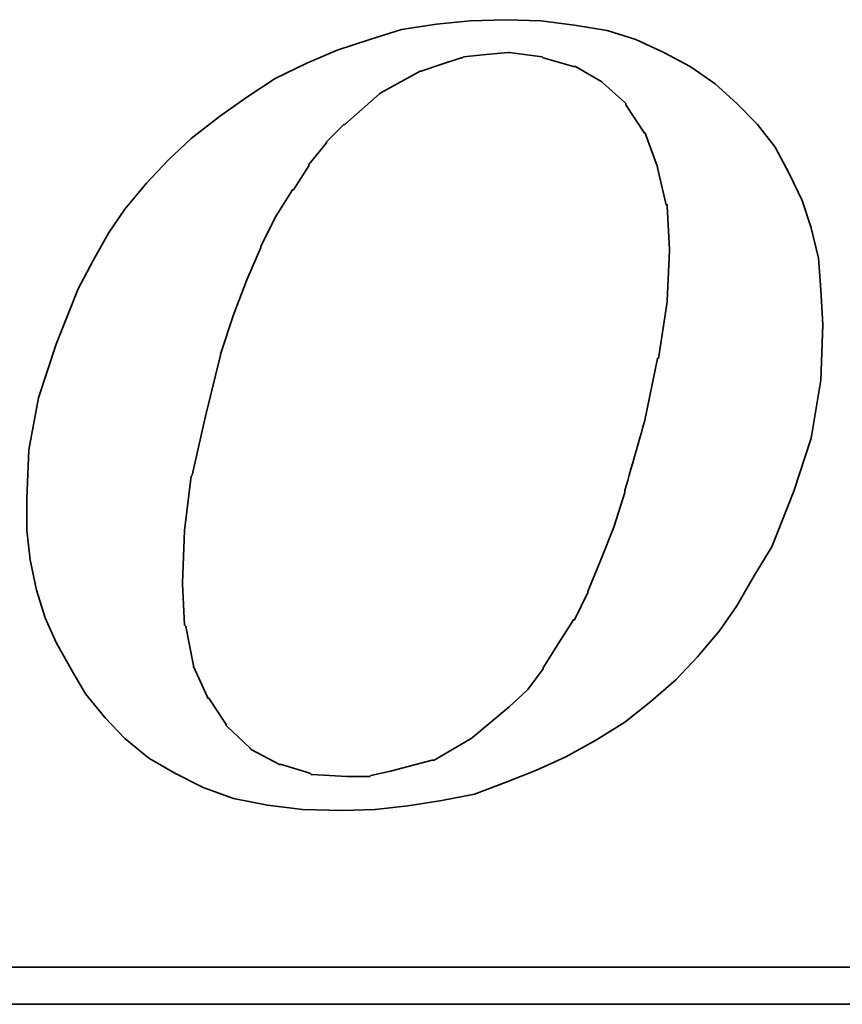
# Model space of a CAD drawing. Header units: millimetres. Extents: x -112 to 110, y -11 to 144.
# Tile 58 of 65: x 85.9 to 88.8, y 57.21 to 60.68. Entities that reach past the tile are written whole.
import ezdxf

# ---------------------------------------------------------------- set-up
doc = ezdxf.new("R2010")
doc.units = ezdxf.units.MM
doc.header["$LTSCALE"] = 0.1
doc.layers.add('layer 1', color=7, linetype='CONTINUOUS')

msp = doc.modelspace()

# ---------------------------------------------------------------- linework, layer by layer
at = {"layer": 'layer 1', "color": 1, "lineweight": 35}
for points, knots in [([(86.2056, 58.2155), (86.2056, 58.2155), (86.2752, 58.1427), (86.2752, 58.1427), (86.2752, 58.1427), (86.2752, 58.1427), (86.3592, 58.0735), (86.3592, 58.0735), (86.3592, 58.0735), (86.3592, 58.0735), (86.4512, 58.0203), (86.4512, 58.0203), (86.4512, 58.0203), (86.4512, 58.0203), (86.5512, 57.9699), (86.5512, 57.9699), (86.5512, 57.9699), (86.5512, 57.9699), (86.6584, 57.9315), (86.6584, 57.9315), (86.6584, 57.9315), (86.6584, 57.9315), (86.7776, 57.9083), (86.7776, 57.9083), (86.7776, 57.9083), (86.7776, 57.9083), (86.9008, 57.8931), (86.9008, 57.8931), (86.9008, 57.8931), (86.9008, 57.8931), (87.0424, 57.8891), (87.0424, 57.8891), (87.0424, 57.8891), (87.0424, 57.8891), (87.1576, 57.8931), (87.1576, 57.8931), (87.1576, 57.8931), (87.1576, 57.8931), (87.2728, 57.9051), (87.2728, 57.9051), (87.2728, 57.9051), (87.2728, 57.9051), (87.392, 57.9239), (87.392, 57.9239), (87.392, 57.9239), (87.392, 57.9239), (87.5072, 57.9467), (87.5072, 57.9467), (87.5072, 57.9467), (87.5072, 57.9467), (87.6184, 57.9891), (87.6184, 57.9891), (87.6184, 57.9891), (87.6184, 57.9891), (87.7256, 58.0315), (87.7256, 58.0315), (87.7256, 58.0315), (87.7256, 58.0315), (87.8296, 58.0779), (87.8296, 58.0779), (87.8296, 58.0779), (87.8296, 58.0779), (87.9368, 58.1387), (87.9368, 58.1387), (87.9368, 58.1387), (87.9368, 58.1387), (88.0368, 58.2003), (88.0368, 58.2003), (88.0368, 58.2003), (88.0368, 58.2003), (88.1288, 58.2731), (88.1288, 58.2731), (88.1288, 58.2731), (88.1288, 58.2731), (88.2172, 58.3499), (88.2172, 58.3499), (88.2172, 58.3499), (88.2172, 58.3499), (88.2936, 58.4303), (88.2936, 58.4303), (88.2936, 58.4303), (88.2936, 58.4303), (88.3704, 58.5227), (88.3704, 58.5227), (88.3704, 58.5227), (88.3704, 58.5227), (88.432, 58.6107), (88.432, 58.6107), (88.432, 58.6107), (88.432, 58.6107), (88.4936, 58.7187), (88.4936, 58.7187), (88.4936, 58.7187), (88.4936, 58.7187), (88.5552, 58.8187), (88.5552, 58.8187), (88.5552, 58.8187), (88.5552, 58.8187), (88.632, 59.0143), (88.632, 59.0143), (88.632, 59.0143), (88.632, 59.0143), (88.6932, 59.2019), (88.6932, 59.2019), (88.6932, 59.2019), (88.6932, 59.2019), (88.728, 59.4059), (88.728, 59.4059), (88.728, 59.4059), (88.728, 59.4059), (88.7352, 59.6011), (88.7352, 59.6011), (88.7352, 59.6011), (88.7352, 59.6011), (88.728, 59.7243), (88.728, 59.7243), (88.728, 59.7243), (88.728, 59.7243), (88.72, 59.8355), (88.72, 59.8355), (88.72, 59.8355), (88.72, 59.8355), (88.6932, 59.9427), (88.6932, 59.9427), (88.6932, 59.9427), (88.6932, 59.9427), (88.6624, 60.0387), (88.6624, 60.0387), (88.6624, 60.0387), (88.6624, 60.0387), (88.616, 60.1347), (88.616, 60.1347), (88.616, 60.1347), (88.616, 60.1347), (88.5664, 60.2271), (88.5664, 60.2271), (88.5664, 60.2271), (88.5664, 60.2271), (88.5048, 60.3075), (88.5048, 60.3075), (88.5048, 60.3075), (88.5048, 60.3075), (88.432, 60.3807), (88.432, 60.3807), (88.432, 60.3807), (88.432, 60.3807), (88.3552, 60.4499), (88.3552, 60.4499), (88.3552, 60.4499), (88.3552, 60.4499), (88.2668, 60.5115), (88.2668, 60.5115), (88.2668, 60.5115), (88.2668, 60.5115), (88.1748, 60.5611), (88.1748, 60.5611), (88.1748, 60.5611), (88.1748, 60.5611), (88.0752, 60.6071), (88.0752, 60.6071), (88.0752, 60.6071), (88.0752, 60.6071), (87.9752, 60.6379), (87.9752, 60.6379), (87.9752, 60.6379), (87.9752, 60.6379), (87.86, 60.6571), (87.86, 60.6571), (87.86, 60.6571), (87.86, 60.6571), (87.7408, 60.6723), (87.7408, 60.6723), (87.7408, 60.6723), (87.7408, 60.6723), (87.6184, 60.6763), (87.6184, 60.6763), (87.6184, 60.6763), (87.6184, 60.6763), (87.492, 60.6723), (87.492, 60.6723), (87.492, 60.6723), (87.492, 60.6723), (87.3728, 60.6611), (87.3728, 60.6611), (87.3728, 60.6611), (87.3728, 60.6611), (87.2496, 60.6419), (87.2496, 60.6419), (87.2496, 60.6419), (87.2496, 60.6419), (87.1388, 60.6071), (87.1388, 60.6071), (87.1388, 60.6071), (87.1388, 60.6071), (87.0232, 60.5691), (87.0232, 60.5691), (87.0232, 60.5691), (87.0232, 60.5691), (86.916, 60.5227), (86.916, 60.5227), (86.916, 60.5227), (86.916, 60.5227), (86.8048, 60.4691), (86.8048, 60.4691), (86.8048, 60.4691), (86.8048, 60.4691), (86.7048, 60.4035), (86.7048, 60.4035), (86.7048, 60.4035), (86.7048, 60.4035), (86.6088, 60.3347), (86.6088, 60.3347), (86.6088, 60.3347), (86.6088, 60.3347), (86.5088, 60.2579), (86.5088, 60.2579), (86.5088, 60.2579), (86.5088, 60.2579), (86.428, 60.1811), (86.428, 60.1811), (86.428, 60.1811), (86.428, 60.1811), (86.3512, 60.1003), (86.3512, 60.1003), (86.3512, 60.1003), (86.3512, 60.1003), (86.2752, 60.0083), (86.2752, 60.0083), (86.2752, 60.0083), (86.2752, 60.0083), (86.2176, 59.9239), (86.2176, 59.9239), (86.2176, 59.9239), (86.2176, 59.9239), (86.1632, 59.8275), (86.1632, 59.8275), (86.1632, 59.8275), (86.1632, 59.8275), (86.11, 59.7283), (86.11, 59.7283), (86.11, 59.7283), (86.11, 59.7283), (86.0328, 59.5323), (86.0328, 59.5323), (86.0328, 59.5323), (86.0328, 59.5323), (85.9712, 59.3439), (85.9712, 59.3439), (85.9712, 59.3439), (85.9712, 59.3439), (85.9368, 59.1603), (85.9368, 59.1603), (85.9368, 59.1603), (85.9368, 59.1603), (85.9296, 58.9875), (85.9296, 58.9875), (85.9296, 58.9875), (85.9296, 58.9875), (85.9296, 58.8763), (85.9296, 58.8763), (85.9296, 58.8763), (85.9296, 58.8763), (85.9408, 58.7723), (85.9408, 58.7723), (85.9408, 58.7723), (85.9408, 58.7723), (85.964, 58.6651), (85.964, 58.6651), (85.964, 58.6651), (85.964, 58.6651), (85.9944, 58.5687), (85.9944, 58.5687), (85.9944, 58.5687), (85.9944, 58.5687), (86.0328, 58.4807), (86.0328, 58.4807), (86.0328, 58.4807), (86.0328, 58.4807), (86.0868, 58.3843), (86.0868, 58.3843), (86.0868, 58.3843), (86.0868, 58.3843), (86.1364, 58.3003), (86.1364, 58.3003), (86.1364, 58.3003), (86.1364, 58.3003), (86.2056, 58.2155), (86.2056, 58.2155)], [0, 0, 0, 0, 0.013889, 0.013889, 0.013889, 0.013889, 0.027778, 0.027778, 0.027778, 0.027778, 0.041667, 0.041667, 0.041667, 0.041667, 0.055556, 0.055556, 0.055556, 0.055556, 0.069444, 0.069444, 0.069444, 0.069444, 0.083333, 0.083333, 0.083333, 0.083333, 0.097222, 0.097222, 0.097222, 0.097222, 0.111111, 0.111111, 0.111111, 0.111111, 0.125, 0.125, 0.125, 0.125, 0.138889, 0.138889, 0.138889, 0.138889, 0.152778, 0.152778, 0.152778, 0.152778, 0.166667, 0.166667, 0.166667, 0.166667, 0.180556, 0.180556, 0.180556, 0.180556, 0.194444, 0.194444, 0.194444, 0.194444, 0.208333, 0.208333, 0.208333, 0.208333, 0.222222, 0.222222, 0.222222, 0.222222, 0.236111, 0.236111, 0.236111, 0.236111, 0.25, 0.25, 0.25, 0.25, 0.263889, 0.263889, 0.263889, 0.263889, 0.277778, 0.277778, 0.277778, 0.277778, 0.291667, 0.291667, 0.291667, 0.291667, 0.305556, 0.305556, 0.305556, 0.305556, 0.319444, 0.319444, 0.319444, 0.319444, 0.333333, 0.333333, 0.333333, 0.333333, 0.347222, 0.347222, 0.347222, 0.347222, 0.361111, 0.361111, 0.361111, 0.361111, 0.375, 0.375, 0.375, 0.375, 0.388889, 0.388889, 0.388889, 0.388889, 0.402778, 0.402778, 0.402778, 0.402778, 0.416667, 0.416667, 0.416667, 0.416667, 0.430556, 0.430556, 0.430556, 0.430556, 0.444444, 0.444444, 0.444444, 0.444444, 0.458333, 0.458333, 0.458333, 0.458333, 0.472222, 0.472222, 0.472222, 0.472222, 0.486111, 0.486111, 0.486111, 0.486111, 0.5, 0.5, 0.5, 0.5, 0.513889, 0.513889, 0.513889, 0.513889, 0.527778, 0.527778, 0.527778, 0.527778, 0.541667, 0.541667, 0.541667, 0.541667, 0.555556, 0.555556, 0.555556, 0.555556, 0.569444, 0.569444, 0.569444, 0.569444, 0.583333, 0.583333, 0.583333, 0.583333, 0.597222, 0.597222, 0.597222, 0.597222, 0.611111, 0.611111, 0.611111, 0.611111, 0.625, 0.625, 0.625, 0.625, 0.638889, 0.638889, 0.638889, 0.638889, 0.652778, 0.652778, 0.652778, 0.652778, 0.666667, 0.666667, 0.666667, 0.666667, 0.680556, 0.680556, 0.680556, 0.680556, 0.694444, 0.694444, 0.694444, 0.694444, 0.708333, 0.708333, 0.708333, 0.708333, 0.722222, 0.722222, 0.722222, 0.722222, 0.736111, 0.736111, 0.736111, 0.736111, 0.75, 0.75, 0.75, 0.75, 0.763889, 0.763889, 0.763889, 0.763889, 0.777778, 0.777778, 0.777778, 0.777778, 0.791667, 0.791667, 0.791667, 0.791667, 0.805556, 0.805556, 0.805556, 0.805556, 0.819444, 0.819444, 0.819444, 0.819444, 0.833333, 0.833333, 0.833333, 0.833333, 0.847222, 0.847222, 0.847222, 0.847222, 0.861111, 0.861111, 0.861111, 0.861111, 0.875, 0.875, 0.875, 0.875, 0.888889, 0.888889, 0.888889, 0.888889, 0.902778, 0.902778, 0.902778, 0.902778, 0.916667, 0.916667, 0.916667, 0.916667, 0.930556, 0.930556, 0.930556, 0.930556, 0.944444, 0.944444, 0.944444, 0.944444, 0.958333, 0.958333, 0.958333, 0.958333, 0.972222, 0.972222, 0.972222, 0.972222, 0.986111, 0.986111, 0.986111, 0.986111, 1, 1, 1, 1]), ([(86.6124, 59.4979), (86.6124, 59.4979), (86.6584, 59.6363), (86.6584, 59.6363), (86.6584, 59.6363), (86.6584, 59.6363), (86.7048, 59.7591), (86.7048, 59.7591), (86.7048, 59.7591), (86.7048, 59.7591), (86.7544, 59.8739), (86.7544, 59.8739), (86.7544, 59.8739), (86.7544, 59.8739), (86.7544, 59.8779), (86.7544, 59.8779), (86.7544, 59.8779), (86.7544, 59.8779), (86.808, 59.9851), (86.808, 59.9851), (86.808, 59.9851), (86.808, 59.9851), (86.8656, 60.0771), (86.8656, 60.0771), (86.8656, 60.0771), (86.8656, 60.0771), (86.8696, 60.0771), (86.8696, 60.0771), (86.8696, 60.0771), (86.8696, 60.0771), (86.9232, 60.1615), (86.9232, 60.1615), (86.9232, 60.1615), (86.9232, 60.1615), (86.9232, 60.1655), (86.9232, 60.1655), (86.9232, 60.1655), (86.9232, 60.1655), (86.9852, 60.2427), (86.9852, 60.2427), (86.9852, 60.2427), (86.9852, 60.2427), (86.9852, 60.2459), (86.9852, 60.2459), (86.9852, 60.2459), (86.9852, 60.2459), (87.0464, 60.3075), (87.0464, 60.3075), (87.0464, 60.3075), (87.0464, 60.3075), (87.0504, 60.3075), (87.0504, 60.3075), (87.0504, 60.3075), (87.0504, 60.3075), (87.1728, 60.4155), (87.1728, 60.4155), (87.1728, 60.4155), (87.1728, 60.4155), (87.1768, 60.4187), (87.1768, 60.4187), (87.1768, 60.4187), (87.1768, 60.4187), (87.3152, 60.4955), (87.3152, 60.4955), (87.3152, 60.4955), (87.3152, 60.4955), (87.3192, 60.4955), (87.3192, 60.4955), (87.3192, 60.4955), (87.3192, 60.4955), (87.388, 60.5187), (87.388, 60.5187), (87.388, 60.5187), (87.388, 60.5187), (87.4608, 60.5419), (87.4608, 60.5419), (87.4608, 60.5419), (87.4608, 60.5419), (87.4648, 60.5419), (87.4648, 60.5419), (87.4648, 60.5419), (87.4648, 60.5419), (87.4688, 60.5459), (87.4688, 60.5459), (87.4688, 60.5459), (87.4688, 60.5459), (87.5488, 60.5531), (87.5488, 60.5531), (87.5488, 60.5531), (87.5488, 60.5531), (87.6256, 60.5611), (87.6256, 60.5611), (87.6256, 60.5611), (87.6256, 60.5611), (87.6296, 60.5611), (87.6296, 60.5611), (87.6296, 60.5611), (87.6296, 60.5611), (87.7452, 60.5459), (87.7452, 60.5459), (87.7452, 60.5459), (87.7452, 60.5459), (87.7488, 60.5419), (87.7488, 60.5419), (87.7488, 60.5419), (87.7488, 60.5419), (87.856, 60.5115), (87.856, 60.5115), (87.856, 60.5115), (87.856, 60.5115), (87.86, 60.5115), (87.86, 60.5115), (87.86, 60.5115), (87.86, 60.5115), (87.8636, 60.5115), (87.8636, 60.5115), (87.8636, 60.5115), (87.8636, 60.5115), (87.956, 60.4571), (87.956, 60.4571), (87.956, 60.4571), (87.956, 60.4571), (87.96, 60.4539), (87.96, 60.4539), (87.96, 60.4539), (87.96, 60.4539), (88.0368, 60.3843), (88.0368, 60.3843), (88.0368, 60.3843), (88.0368, 60.3843), (88.0408, 60.3807), (88.0408, 60.3807), (88.0408, 60.3807), (88.0408, 60.3807), (88.0408, 60.3767), (88.0408, 60.3767), (88.0408, 60.3767), (88.0408, 60.3767), (88.106, 60.2767), (88.106, 60.2767), (88.106, 60.2767), (88.106, 60.2767), (88.1096, 60.2767), (88.1096, 60.2767), (88.1096, 60.2767), (88.1096, 60.2767), (88.1096, 60.2731), (88.1096, 60.2731), (88.1096, 60.2731), (88.1096, 60.2731), (88.152, 60.1579), (88.152, 60.1579), (88.152, 60.1579), (88.152, 60.1579), (88.152, 60.1539), (88.152, 60.1539), (88.152, 60.1539), (88.152, 60.1539), (88.1824, 60.0239), (88.1824, 60.0239), (88.1824, 60.0239), (88.1824, 60.0239), (88.1864, 60.0239), (88.1864, 60.0239), (88.1864, 60.0239), (88.1864, 60.0239), (88.1864, 60.0195), (88.1864, 60.0195), (88.1864, 60.0195), (88.1864, 60.0195), (88.1944, 59.8659), (88.1944, 59.8659), (88.1944, 59.8659), (88.1944, 59.8659), (88.1944, 59.8623), (88.1944, 59.8623), (88.1944, 59.8623), (88.1944, 59.8623), (88.1864, 59.6859), (88.1864, 59.6859), (88.1864, 59.6859), (88.1864, 59.6859), (88.1864, 59.6819), (88.1864, 59.6819), (88.1864, 59.6819), (88.1864, 59.6819), (88.1556, 59.4827), (88.1556, 59.4827), (88.1556, 59.4827), (88.1556, 59.4827), (88.152, 59.4827), (88.152, 59.4827), (88.152, 59.4827), (88.152, 59.4827), (88.106, 59.2595), (88.106, 59.2595), (88.106, 59.2595), (88.106, 59.2595), (88.0368, 59.0143), (88.0368, 59.0143), (88.0368, 59.0143), (88.0368, 59.0143), (88.0368, 59.0099), (88.0368, 59.0099), (88.0368, 59.0099), (88.0368, 59.0099), (87.9984, 58.8875), (87.9984, 58.8875), (87.9984, 58.8875), (87.9984, 58.8875), (87.952, 58.7723), (87.952, 58.7723), (87.952, 58.7723), (87.952, 58.7723), (87.9064, 58.6611), (87.9064, 58.6611), (87.9064, 58.6611), (87.9064, 58.6611), (87.9064, 58.6571), (87.9064, 58.6571), (87.9064, 58.6571), (87.9064, 58.6571), (87.86, 58.5611), (87.86, 58.5611), (87.86, 58.5611), (87.86, 58.5611), (87.856, 58.5611), (87.856, 58.5611), (87.856, 58.5611), (87.856, 58.5611), (87.8024, 58.4767), (87.8024, 58.4767), (87.8024, 58.4767), (87.8024, 58.4767), (87.7488, 58.3923), (87.7488, 58.3923), (87.7488, 58.3923), (87.7488, 58.3923), (87.7488, 58.3883), (87.7488, 58.3883), (87.7488, 58.3883), (87.7488, 58.3883), (87.6952, 58.3155), (87.6952, 58.3155), (87.6952, 58.3155), (87.6952, 58.3155), (87.6912, 58.3115), (87.6912, 58.3115), (87.6912, 58.3115), (87.6912, 58.3115), (87.6296, 58.2539), (87.6296, 58.2539), (87.6296, 58.2539), (87.6296, 58.2539), (87.4996, 58.1463), (87.4996, 58.1463), (87.4996, 58.1463), (87.4996, 58.1463), (87.4952, 58.1427), (87.4952, 58.1427), (87.4952, 58.1427), (87.4952, 58.1427), (87.3648, 58.0659), (87.3648, 58.0659), (87.3648, 58.0659), (87.3648, 58.0659), (87.3608, 58.0659), (87.3608, 58.0659), (87.3608, 58.0659), (87.3608, 58.0659), (87.3576, 58.0659), (87.3576, 58.0659), (87.3576, 58.0659), (87.3576, 58.0659), (87.2112, 58.0275), (87.2112, 58.0275), (87.2112, 58.0275), (87.2112, 58.0275), (87.1424, 58.0119), (87.1424, 58.0119), (87.1424, 58.0119), (87.1424, 58.0119), (87.1388, 58.0083), (87.1388, 58.0083), (87.1388, 58.0083), (87.1388, 58.0083), (87.1344, 58.0083), (87.1344, 58.0083), (87.1344, 58.0083), (87.1344, 58.0083), (87.0576, 58.0083), (87.0576, 58.0083), (87.0576, 58.0083), (87.0576, 58.0083), (86.9352, 58.0159), (86.9352, 58.0159), (86.9352, 58.0159), (86.9352, 58.0159), (86.9312, 58.0159), (86.9312, 58.0159), (86.9312, 58.0159), (86.9312, 58.0159), (86.9272, 58.0203), (86.9272, 58.0203), (86.9272, 58.0203), (86.9272, 58.0203), (86.8276, 58.0507), (86.8276, 58.0507), (86.8276, 58.0507), (86.8276, 58.0507), (86.824, 58.0507), (86.824, 58.0507), (86.824, 58.0507), (86.824, 58.0507), (86.82, 58.0507), (86.82, 58.0507), (86.82, 58.0507), (86.82, 58.0507), (86.72, 58.1043), (86.72, 58.1043), (86.72, 58.1043), (86.72, 58.1043), (86.7164, 58.1083), (86.7164, 58.1083), (86.7164, 58.1083), (86.7164, 58.1083), (86.636, 58.1851), (86.636, 58.1851), (86.636, 58.1851), (86.636, 58.1851), (86.6316, 58.1891), (86.6316, 58.1891), (86.6316, 58.1891), (86.6316, 58.1891), (86.6316, 58.1923), (86.6316, 58.1923), (86.6316, 58.1923), (86.6316, 58.1923), (86.5704, 58.2851), (86.5704, 58.2851), (86.5704, 58.2851), (86.5704, 58.2851), (86.5664, 58.2851), (86.5664, 58.2851), (86.5664, 58.2851), (86.5664, 58.2851), (86.5664, 58.2883), (86.5664, 58.2883), (86.5664, 58.2883), (86.5664, 58.2883), (86.5168, 58.3963), (86.5168, 58.3963), (86.5168, 58.3963), (86.5168, 58.3963), (86.5168, 58.4003), (86.5168, 58.4003), (86.5168, 58.4003), (86.5168, 58.4003), (86.49, 58.5379), (86.49, 58.5379), (86.49, 58.5379), (86.49, 58.5379), (86.4856, 58.5419), (86.4856, 58.5419), (86.4856, 58.5419), (86.4856, 58.5419), (86.4784, 58.6875), (86.4784, 58.6875), (86.4784, 58.6875), (86.4784, 58.6875), (86.4784, 58.6915), (86.4784, 58.6915), (86.4784, 58.6915), (86.4784, 58.6915), (86.4856, 58.8763), (86.4856, 58.8763), (86.4856, 58.8763), (86.4856, 58.8763), (86.5088, 59.0675), (86.5088, 59.0675), (86.5088, 59.0675), (86.5088, 59.0675), (86.5128, 59.0715), (86.5128, 59.0715), (86.5128, 59.0715), (86.5128, 59.0715), (86.5588, 59.2787), (86.5588, 59.2787), (86.5588, 59.2787), (86.5588, 59.2787), (86.6124, 59.4939), (86.6124, 59.4939), (86.6124, 59.4939), (86.6124, 59.4939), (86.6124, 59.4979), (86.6124, 59.4979)], [0, 0, 0, 0, 0.010101, 0.010101, 0.010101, 0.010101, 0.020202, 0.020202, 0.020202, 0.020202, 0.030303, 0.030303, 0.030303, 0.030303, 0.040404, 0.040404, 0.040404, 0.040404, 0.050505, 0.050505, 0.050505, 0.050505, 0.060606, 0.060606, 0.060606, 0.060606, 0.070707, 0.070707, 0.070707, 0.070707, 0.080808, 0.080808, 0.080808, 0.080808, 0.090909, 0.090909, 0.090909, 0.090909, 0.10101, 0.10101, 0.10101, 0.10101, 0.111111, 0.111111, 0.111111, 0.111111, 0.121212, 0.121212, 0.121212, 0.121212, 0.131313, 0.131313, 0.131313, 0.131313, 0.141414, 0.141414, 0.141414, 0.141414, 0.151515, 0.151515, 0.151515, 0.151515, 0.161616, 0.161616, 0.161616, 0.161616, 0.171717, 0.171717, 0.171717, 0.171717, 0.181818, 0.181818, 0.181818, 0.181818, 0.191919, 0.191919, 0.191919, 0.191919, 0.20202, 0.20202, 0.20202, 0.20202, 0.212121, 0.212121, 0.212121, 0.212121, 0.222222, 0.222222, 0.222222, 0.222222, 0.232323, 0.232323, 0.232323, 0.232323, 0.242424, 0.242424, 0.242424, 0.242424, 0.252525, 0.252525, 0.252525, 0.252525, 0.262626, 0.262626, 0.262626, 0.262626, 0.272727, 0.272727, 0.272727, 0.272727, 0.282828, 0.282828, 0.282828, 0.282828, 0.292929, 0.292929, 0.292929, 0.292929, 0.30303, 0.30303, 0.30303, 0.30303, 0.313131, 0.313131, 0.313131, 0.313131, 0.323232, 0.323232, 0.323232, 0.323232, 0.333333, 0.333333, 0.333333, 0.333333, 0.343434, 0.343434, 0.343434, 0.343434, 0.353535, 0.353535, 0.353535, 0.353535, 0.363636, 0.363636, 0.363636, 0.363636, 0.373737, 0.373737, 0.373737, 0.373737, 0.383838, 0.383838, 0.383838, 0.383838, 0.393939, 0.393939, 0.393939, 0.393939, 0.40404, 0.40404, 0.40404, 0.40404, 0.414141, 0.414141, 0.414141, 0.414141, 0.424242, 0.424242, 0.424242, 0.424242, 0.434343, 0.434343, 0.434343, 0.434343, 0.444444, 0.444444, 0.444444, 0.444444, 0.454545, 0.454545, 0.454545, 0.454545, 0.464646, 0.464646, 0.464646, 0.464646, 0.474747, 0.474747, 0.474747, 0.474747, 0.484848, 0.484848, 0.484848, 0.484848, 0.494949, 0.494949, 0.494949, 0.49495, 0.505051, 0.505051, 0.505051, 0.505051, 0.515152, 0.515152, 0.515152, 0.515152, 0.525253, 0.525253, 0.525253, 0.525253, 0.535354, 0.535354, 0.535354, 0.535354, 0.545455, 0.545455, 0.545455, 0.545455, 0.555556, 0.555556, 0.555556, 0.555556, 0.565657, 0.565657, 0.565657, 0.565657, 0.575758, 0.575758, 0.575758, 0.575758, 0.585859, 0.585859, 0.585859, 0.585859, 0.59596, 0.59596, 0.59596, 0.59596, 0.606061, 0.606061, 0.606061, 0.606061, 0.616162, 0.616162, 0.616162, 0.616162, 0.626263, 0.626263, 0.626263, 0.626263, 0.636364, 0.636364, 0.636364, 0.636364, 0.646465, 0.646465, 0.646465, 0.646465, 0.656566, 0.656566, 0.656566, 0.656566, 0.666667, 0.666667, 0.666667, 0.666667, 0.676768, 0.676768, 0.676768, 0.676768, 0.686869, 0.686869, 0.686869, 0.686869, 0.69697, 0.69697, 0.69697, 0.69697, 0.707071, 0.707071, 0.707071, 0.707071, 0.717172, 0.717172, 0.717172, 0.717172, 0.727273, 0.727273, 0.727273, 0.727273, 0.737374, 0.737374, 0.737374, 0.737374, 0.747475, 0.747475, 0.747475, 0.747475, 0.757576, 0.757576, 0.757576, 0.757576, 0.767677, 0.767677, 0.767677, 0.767677, 0.777778, 0.777778, 0.777778, 0.777778, 0.787879, 0.787879, 0.787879, 0.787879, 0.79798, 0.79798, 0.79798, 0.79798, 0.808081, 0.808081, 0.808081, 0.808081, 0.818182, 0.818182, 0.818182, 0.818182, 0.828283, 0.828283, 0.828283, 0.828283, 0.838384, 0.838384, 0.838384, 0.838384, 0.848485, 0.848485, 0.848485, 0.848485, 0.858586, 0.858586, 0.858586, 0.858586, 0.868687, 0.868687, 0.868687, 0.868687, 0.878788, 0.878788, 0.878788, 0.878788, 0.888889, 0.888889, 0.888889, 0.888889, 0.89899, 0.89899, 0.89899, 0.89899, 0.909091, 0.909091, 0.909091, 0.909091, 0.919192, 0.919192, 0.919192, 0.919192, 0.929293, 0.929293, 0.929293, 0.929293, 0.939394, 0.939394, 0.939394, 0.939394, 0.949495, 0.949495, 0.949495, 0.949495, 0.959596, 0.959596, 0.959596, 0.959596, 0.969697, 0.969697, 0.969697, 0.969697, 0.979798, 0.979798, 0.979798, 0.979798, 0.989899, 0.989899, 0.989899, 0.989899, 1, 1, 1, 1]), ([(92.6236, 57.8163), (92.6236, 57.8163), (92.6236, 57.3671), (92.6236, 57.3671), (92.6236, 57.3671), (92.6236, 57.3671), (92.6236, 57.3363), (92.6236, 57.3363), (92.6236, 57.3363), (92.6236, 57.3363), (92.5928, 57.3363), (92.5928, 57.3363), (92.5928, 57.3363), (92.5928, 57.3363), (66.3456, 57.3363), (66.3456, 57.3363), (66.3456, 57.3363), (66.3456, 57.3363), (66.3456, 57.2059), (66.3456, 57.2059), (66.3456, 57.2059), (66.3456, 57.2059), (93.7408, 57.2059), (93.7408, 57.2059), (93.7408, 57.2059), (93.7408, 57.2059), (92.6236, 57.8163), (92.6236, 57.8163)], [0, 0, 0, 0, 0.142857, 0.142857, 0.142857, 0.142857, 0.285714, 0.285714, 0.285714, 0.285714, 0.428571, 0.428571, 0.428571, 0.428571, 0.571429, 0.571429, 0.571429, 0.571429, 0.714286, 0.714286, 0.714286, 0.714286, 0.857143, 0.857143, 0.857143, 0.857143, 1, 1, 1, 1])]:
    msp.add_open_spline(points, degree=3, knots=knots, dxfattribs=at)

doc.saveas('drawing.dxf')
